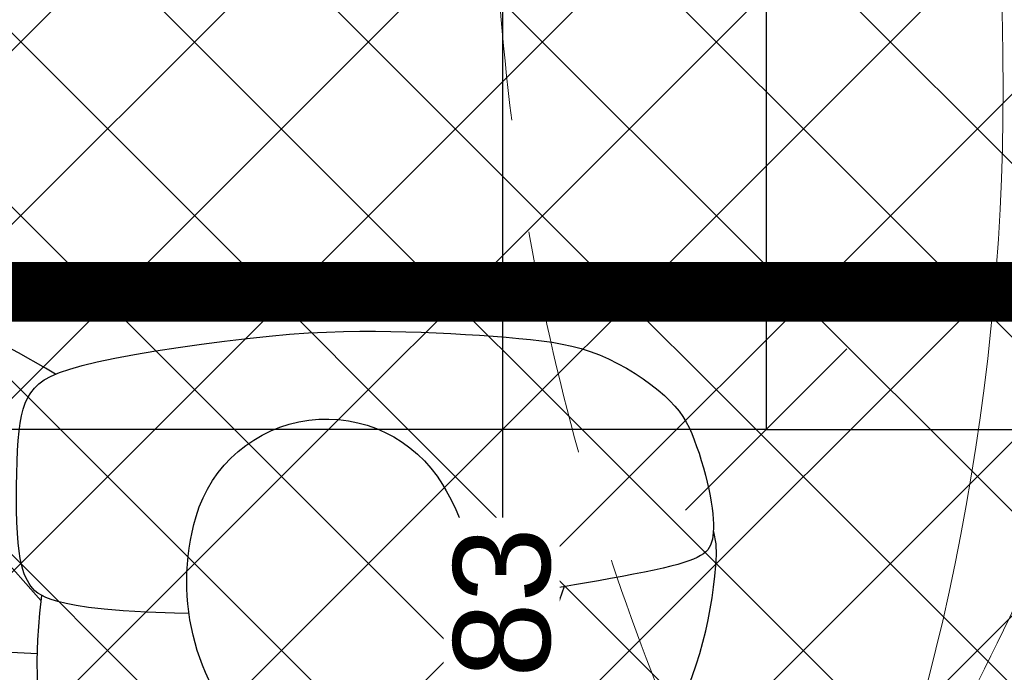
# Model space of a CAD drawing. Header units: millimetres. Extents: x -115221 to 194496, y -122556 to 375476.
# Tile 22 of 169: x 102460 to 103222, y -107051 to -106546. Entities that reach past the tile are written whole.
import ezdxf

# ---------------------------------------------------------------- set-up
doc = ezdxf.new("R2010")
doc.units = ezdxf.units.MM
doc.header["$PDMODE"] = 3
doc.header["$PDSIZE"] = -100
doc.linetypes.add('DASHED', pattern=[0.75, 0.5, -0.25])
doc.linetypes.add('DASHED2', pattern=[0.375, 0.25, -0.125])
for name, color, linetype, lineweight in [('Ceiling', 6, 'Continuous', 13), ('FA-PENDANT SPRINKLER COVERAGR AREA', 6, 'Continuous', 0), ('FA-UPRIGHT SPRINKLER', 1, 'Continuous', 0), ('FA-UPRIGHT SPRINKLER COVERAGE AREA', 1, 'Continuous', 0), ('PENDENT SPRINKLER', 6, 'Continuous', 0), ('SPRINKLER DIM', 5, 'Continuous', 0), ('SPRINKLER PIPE', 1, 'Continuous', 0)]:
    doc.layers.add(name, color=color, linetype=linetype, lineweight=lineweight)
doc.layers.add('WWDS CEILING', color=8, linetype='Continuous')
doc.layers.add('WWDS FURNITURE LAYOUT', color=8, linetype='Continuous')
doc.styles.add('ATTR', font='romans.shx', dxfattribs={"width": 0.8, "height": 0.6999992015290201})
doc.styles.get("Standard").update_dxf_attribs({"font": 'arial.ttf'})
doc.dimstyles.new('PLU DIM', dxfattribs={"dimtxt": 75, "dimasz": 125, "dimexe": 0.1, "dimexo": 0.1, "dimgap": 0.09, "dimtad": 0, "dimtoh": 1, "dimdec": 0, "dimzin": 0, "dimdsep": 46, "dimtxsty": 'Standard', "dimblk": 'OBLIQUE', "dimcen": 0.09, "dimclrd": 150, "dimclre": 150, "dimclrt": 1, "dimadec": 0, "dimazin": 0, "dimtfac": 1, "dimtdec": 0, "dimtofl": 0, "dimtmove": 1, "dimatfit": 3, "dimldrblk": 'OBLIQUE', "dimfxl": 1, "dimtfill": 1, "dimfrac": 1, "dimtolj": 1, "dimtzin": 0, "dimarcsym": 0})

# ---------------------------------------------------------------- blocks, each defined once
blk = doc.blocks.new('Person 8 Man Standing PV')
for p, q in [((-2.754043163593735, 11.36128326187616), (-2.420143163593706, 11.42608326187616)), ((-2.420143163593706, 11.42608326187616), (-2.089143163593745, 11.48148326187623)), ((-2.089143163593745, 11.48148326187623), (-1.760543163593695, 11.52808326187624)), ((-1.760543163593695, 11.52808326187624), (-1.43394316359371, 11.56658326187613)), ((-1.43394316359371, 11.56658326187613), (-1.109143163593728, 11.59758326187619)), ((-1.109143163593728, 11.59758326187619), (-0.7832431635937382, 11.61738326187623)), ((-0.7832431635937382, 11.61738326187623), (-0.4454431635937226, 11.60558326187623)), ((-0.556743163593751, 11.39748326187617), (-0.6249431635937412, 11.34868326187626)), ((-0.4821431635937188, 11.43648326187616), (-0.556743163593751, 11.39748326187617)), ((-0.3999431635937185, 11.46678326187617), (-0.4821431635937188, 11.43648326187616)), ((-0.4454431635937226, 11.60558326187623), (-0.0821431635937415, 11.53708326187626)), ((-0.3089431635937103, 11.48958326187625), (-0.3999431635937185, 11.46678326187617)), ((-0.2079431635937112, 11.5060832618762), (-0.3089431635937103, 11.48958326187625)), ((-0.0960431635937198, 11.51718326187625), (-0.2079431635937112, 11.5060832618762)), ((0.0271568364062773, 11.52278326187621), (-0.0960431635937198, 11.51718326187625)), ((-0.0821431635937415, 11.53708326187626), (-0.0361431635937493, 11.51998326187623)), ((0.1617568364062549, 11.52268326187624), (0.0271568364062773, 11.52278326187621)), ((0.3077568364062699, 11.51638326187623), (0.1617568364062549, 11.52268326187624)), ((0.4664568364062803, 11.50368326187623), (0.3077568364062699, 11.51638326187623)), ((0.6347568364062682, 11.48418326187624), (0.4664568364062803, 11.50368326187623)), ((0.8158568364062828, 11.45778326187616), (0.6347568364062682, 11.48418326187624)), ((1.008856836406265, 11.42378326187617), (0.8158568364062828, 11.45778326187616)), ((1.213256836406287, 11.38238326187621), (1.008856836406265, 11.42378326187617)), ((1.426656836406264, 11.33388326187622), (1.213256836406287, 11.38238326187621)), ((-4.124443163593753, 10.99488326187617), (-3.775943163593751, 11.10378326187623)), ((-3.775943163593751, 11.10378326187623), (-3.431443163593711, 11.20068326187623)), ((-3.431443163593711, 11.20068326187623), (-3.091043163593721, 11.28638326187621)), ((-3.091043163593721, 11.28638326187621), (-2.754043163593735, 11.36128326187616)), ((-0.8026431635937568, 11.13118326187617), (-0.8567431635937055, 11.03088326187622)), ((-0.7465431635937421, 11.2166832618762), (-0.8026431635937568, 11.13118326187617)), ((-0.6878431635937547, 11.28878326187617), (-0.7465431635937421, 11.2166832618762)), ((-0.6249431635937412, 11.34868326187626), (-0.6878431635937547, 11.28878326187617)), ((1.645756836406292, 11.27928326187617), (1.426656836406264, 11.33388326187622)), ((1.867656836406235, 11.21918326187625), (1.645756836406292, 11.27928326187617)), ((2.089056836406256, 11.15438326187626), (1.867656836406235, 11.21918326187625)), ((2.30695683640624, 11.08558326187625), (2.089056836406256, 11.15438326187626)), ((2.518156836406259, 11.01358326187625), (2.30695683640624, 11.08558326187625)), ((-4.831343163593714, 10.74208326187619), (-4.476543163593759, 10.8742832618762)), ((-4.476543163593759, 10.8742832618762), (-4.124443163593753, 10.99488326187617)), ((-0.9624431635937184, 10.77718326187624), (-1.015343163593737, 10.61908326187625)), ((-0.9098431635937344, 10.9136832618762), (-0.9624431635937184, 10.77718326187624)), ((-0.8567431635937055, 11.03088326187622), (-0.9098431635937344, 10.9136832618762)), ((2.71965683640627, 10.93908326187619), (2.518156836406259, 11.01358326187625)), ((2.90905683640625, 10.86238326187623), (2.71965683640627, 10.93908326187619)), ((3.087956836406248, 10.78088326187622), (2.90905683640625, 10.86238326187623)), ((3.258556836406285, 10.69208326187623), (3.087956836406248, 10.78088326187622)), ((-5.546443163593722, 10.44378326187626), (-5.18824316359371, 10.59848326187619)), ((-5.18824316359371, 10.59848326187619), (-4.831343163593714, 10.74208326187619)), ((-1.015343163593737, 10.61908326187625), (-1.069043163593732, 10.43688326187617)), ((3.422956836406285, 10.59278326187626), (3.258556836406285, 10.69208326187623)), ((3.583456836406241, 10.48018326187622), (3.422956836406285, 10.59278326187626)), ((3.742456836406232, 10.35138326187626), (3.583456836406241, 10.48018326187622)), ((-6.263643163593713, 10.10178326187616), (-5.905143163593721, 10.27808326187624)), ((-5.905143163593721, 10.27808326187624), (-5.546443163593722, 10.44378326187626)), ((-1.124243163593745, 10.22838326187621), (-1.181643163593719, 9.991083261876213)), ((-1.069043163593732, 10.43688326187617), (-1.124243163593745, 10.22838326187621)), ((3.902056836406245, 10.20358326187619), (3.742456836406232, 10.35138326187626)), ((4.064456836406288, 10.03378326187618), (3.902056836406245, 10.20358326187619)), ((-6.976443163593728, 9.718283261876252), (-6.621143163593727, 9.91488326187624)), ((-6.621143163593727, 9.91488326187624), (-6.263643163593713, 10.10178326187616)), ((-1.181643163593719, 9.991083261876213), (-1.241743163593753, 9.722883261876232)), ((4.231256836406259, 9.84008326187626), (4.064456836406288, 10.03378326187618)), ((-7.325943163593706, 9.515083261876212), (-6.976443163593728, 9.718283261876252)), ((-1.241743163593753, 9.722883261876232), (-1.305043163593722, 9.422683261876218)), ((4.400256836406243, 9.624883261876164), (4.231256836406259, 9.84008326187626)), ((4.568656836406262, 9.39108326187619), (4.400256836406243, 9.624883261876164)), ((-7.991143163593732, 9.103283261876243), (-7.665543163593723, 9.308883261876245)), ((-7.665543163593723, 9.308883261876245), (-7.325943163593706, 9.515083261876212)), ((-1.305043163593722, 9.422683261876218), (-1.370643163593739, 9.095883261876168)), ((4.733456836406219, 9.142083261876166), (4.568656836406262, 9.39108326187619)), ((-8.298843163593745, 8.90198326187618), (-7.991143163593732, 9.103283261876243)), ((-1.370643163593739, 9.095883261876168), (-1.437443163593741, 8.749383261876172)), ((4.891856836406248, 8.881183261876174), (4.733456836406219, 9.142083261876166)), ((-8.843843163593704, 8.526783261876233), (-8.584443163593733, 8.708583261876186)), ((-8.584443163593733, 8.708583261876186), (-8.298843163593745, 8.90198326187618)), ((-1.437443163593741, 8.749383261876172), (-1.50414316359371, 8.389983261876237)), ((5.040956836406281, 8.61148326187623), (4.891856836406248, 8.881183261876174)), ((-9.073043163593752, 8.36028326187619), (-8.843843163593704, 8.526783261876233)), ((-1.50414316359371, 8.389983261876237), (-1.569943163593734, 8.024583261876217)), ((5.177856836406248, 8.336183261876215), (5.040956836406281, 8.61148326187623)), ((-9.439543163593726, 8.078183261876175), (-9.269743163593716, 8.211383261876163)), ((-9.269743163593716, 8.211383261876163), (-9.073043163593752, 8.36028326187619)), ((5.299556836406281, 8.058483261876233), (5.177856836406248, 8.336183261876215)), ((-9.85954316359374, 7.740283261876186), (-9.727143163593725, 7.845883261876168)), ((-9.727143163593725, 7.845883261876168), (-9.589543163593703, 7.957383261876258)), ((-9.589543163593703, 7.957383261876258), (-9.439543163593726, 8.078183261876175)), ((-9.525943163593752, 8.008683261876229), (-7.590443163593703, 4.553783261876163)), ((-1.569943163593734, 8.024583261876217), (-1.633543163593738, 7.66018326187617)), ((5.404056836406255, 7.780583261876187), (5.299556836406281, 8.058483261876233)), ((-10.29894316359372, 7.427583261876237), (-10.13814316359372, 7.534383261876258)), ((-10.13814316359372, 7.534383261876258), (-9.994143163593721, 7.637583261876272)), ((-9.994143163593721, 7.637583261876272), (-9.85954316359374, 7.740283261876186)), ((-1.633543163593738, 7.66018326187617), (-1.69374316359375, 7.303283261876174)), ((5.49265683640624, 7.50068326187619), (5.404056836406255, 7.780583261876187)), ((5.567256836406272, 7.215483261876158), (5.49265683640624, 7.50068326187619)), ((-10.89994316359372, 7.074183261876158), (-10.68364316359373, 7.196283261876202)), ((-10.68364316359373, 7.196283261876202), (-10.48154316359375, 7.31458326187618)), ((-10.48154316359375, 7.31458326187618), (-10.29894316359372, 7.427583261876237)), ((-1.69374316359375, 7.303283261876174), (-1.749443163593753, 6.96108326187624)), ((5.630056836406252, 6.922183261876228), (5.567256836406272, 7.215483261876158)), ((-11.35634316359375, 6.824283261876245), (-11.12574316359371, 6.949683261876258)), ((-11.12574316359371, 6.949683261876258), (-10.89994316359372, 7.074183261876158)), ((-1.746243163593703, 6.981083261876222), (-2.55134316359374, 6.703683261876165)), ((-1.749443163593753, 6.96108326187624), (-1.799843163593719, 6.633583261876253)), ((5.682856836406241, 6.617783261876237), (5.630056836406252, 6.922183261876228)), ((-11.81224316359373, 6.577083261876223), (-11.58674316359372, 6.699583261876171)), ((-11.58674316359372, 6.699583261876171), (-11.35634316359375, 6.824283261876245)), ((-2.55134316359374, 6.703683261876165), (-3.936643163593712, 6.199883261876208)), ((-1.799843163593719, 6.633583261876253), (-1.844343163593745, 6.29388326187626)), ((5.727956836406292, 6.29918326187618), (5.682856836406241, 6.617783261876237)), ((-12.41794316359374, 6.234183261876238), (-12.23014316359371, 6.343983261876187)), ((-12.23014316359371, 6.343983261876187), (-12.02804316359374, 6.458083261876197)), ((-12.02804316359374, 6.458083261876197), (-11.81224316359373, 6.577083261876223)), ((-1.844343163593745, 6.29388326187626), (-1.882743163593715, 5.908683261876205)), ((5.767256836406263, 5.963583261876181), (5.727956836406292, 6.29918326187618)), ((-12.90104316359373, 5.923783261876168), (-12.75304316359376, 6.024883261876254)), ((-12.75304316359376, 6.024883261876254), (-12.59214316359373, 6.128083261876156)), ((-12.59214316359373, 6.128083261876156), (-12.41794316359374, 6.234183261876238)), ((-3.936643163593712, 6.199883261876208), (-5.065343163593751, 5.761583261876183)), ((-13.27224316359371, 5.625983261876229), (-13.16024316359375, 5.72508326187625)), ((-13.16024316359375, 5.72508326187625), (-13.03654316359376, 5.824183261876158)), ((-13.03654316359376, 5.824183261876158), (-12.90104316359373, 5.923783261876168)), ((-5.065343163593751, 5.761583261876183), (-5.971643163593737, 5.380183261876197)), ((-1.882743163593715, 5.908683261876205), (-1.914743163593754, 5.444183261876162)), ((5.802756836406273, 5.607683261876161), (5.767256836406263, 5.963583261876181)), ((-13.54064316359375, 5.315983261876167), (-13.46254316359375, 5.422983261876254)), ((-13.46254316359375, 5.422983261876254), (-13.3730431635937, 5.525783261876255)), ((-13.3730431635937, 5.525783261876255), (-13.27224316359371, 5.625983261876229)), ((-1.914743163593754, 5.444183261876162), (-1.940043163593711, 4.866983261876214)), ((5.836156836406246, 5.229583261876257), (5.802756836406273, 5.607683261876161)), ((-13.6624431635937, 5.082283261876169), (-13.60734316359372, 5.202983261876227)), ((-13.60734316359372, 5.202983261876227), (-13.54064316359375, 5.315983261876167)), ((-5.971643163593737, 5.380183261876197), (-6.689143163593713, 5.047183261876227)), ((5.86765683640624, 4.831383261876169), (5.836156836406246, 5.229583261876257)), ((-13.75714316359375, 4.656583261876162), (-13.73744316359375, 4.810783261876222)), ((-13.73744316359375, 4.810783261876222), (-13.70584316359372, 4.952083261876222)), ((-13.70584316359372, 4.952083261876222), (-13.6624431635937, 5.082283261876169)), ((-6.689143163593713, 5.047183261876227), (-7.251843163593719, 4.754183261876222)), ((-1.940043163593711, 4.866983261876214), (-1.952743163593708, 4.371283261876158)), ((5.896956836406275, 4.415683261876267), (5.86765683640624, 4.831383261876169)), ((-13.76504316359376, 4.488783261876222), (-13.75714316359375, 4.656583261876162)), ((-7.693643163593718, 4.492683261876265), (-8.048343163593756, 4.254183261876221)), ((-7.251843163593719, 4.754183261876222), (-7.693643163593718, 4.492683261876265)), ((-13.76184316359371, 4.310183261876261), (-13.76504316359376, 4.488783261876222)), ((-13.74864316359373, 4.124783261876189), (-13.76184316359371, 4.310183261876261)), ((-8.048343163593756, 4.254183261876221), (-8.34524316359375, 4.031683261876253)), ((5.923956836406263, 3.985583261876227), (5.896956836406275, 4.415683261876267)), ((-13.72624316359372, 3.936583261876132), (-13.74864316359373, 4.124783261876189)), ((-13.6957431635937, 3.748883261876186), (-13.72624316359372, 3.936583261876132)), ((-8.34524316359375, 4.031683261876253), (-8.595143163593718, 3.823783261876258)), ((5.948456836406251, 3.543883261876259), (5.923956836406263, 3.985583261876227)), ((-13.65804316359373, 3.566083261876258), (-13.6957431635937, 3.748883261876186)), ((-8.804043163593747, 3.630583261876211), (-8.978043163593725, 3.451783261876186)), ((-8.595143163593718, 3.823783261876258), (-8.804043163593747, 3.630583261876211)), ((-13.61414316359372, 3.39178326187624), (-13.65804316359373, 3.566083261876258)), ((-13.56494316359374, 3.229983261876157), (-13.61414316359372, 3.39178326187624)), ((-8.978043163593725, 3.451783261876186), (-9.12344316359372, 3.287583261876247)), ((5.969956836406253, 3.093583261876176), (5.948456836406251, 3.543883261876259)), ((-13.51144316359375, 3.08368326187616), (-13.56494316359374, 3.229983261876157)), ((-13.45394316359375, 2.952783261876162), (-13.51144316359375, 3.08368326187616)), ((-9.352343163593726, 3.002883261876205), (-9.448143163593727, 2.882483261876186)), ((-9.246143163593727, 3.137983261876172), (-9.352343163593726, 3.002883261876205)), ((-9.12344316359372, 3.287583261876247), (-9.246143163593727, 3.137983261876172)), ((5.988556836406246, 2.637383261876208), (5.969956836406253, 3.093583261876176)), ((-13.3927431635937, 2.836583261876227), (-13.45394316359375, 2.952783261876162)), ((-13.32834316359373, 2.733883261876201), (-13.3927431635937, 2.836583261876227)), ((-13.26074316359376, 2.644183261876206), (-13.32834316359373, 2.733883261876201)), ((-11.73724316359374, 2.727883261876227), (-11.83754316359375, 2.661683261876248)), ((-11.64154316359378, 2.790183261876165), (-11.73724316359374, 2.727883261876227)), ((-11.55234316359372, 2.845883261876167), (-11.64154316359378, 2.790183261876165)), ((-11.47024316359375, 2.892583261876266), (-11.55234316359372, 2.845883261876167)), ((-11.39504316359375, 2.929783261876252), (-11.47024316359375, 2.892583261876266)), ((-11.32584316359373, 2.957283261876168), (-11.39504316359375, 2.929783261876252)), ((-11.26184316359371, 2.975083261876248), (-11.32584316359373, 2.957283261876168)), ((-11.20204316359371, 2.982983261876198), (-11.26184316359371, 2.975083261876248)), ((-11.14574316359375, 2.980983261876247), (-11.20204316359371, 2.982983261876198)), ((-11.09204316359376, 2.968783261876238), (-11.14574316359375, 2.980983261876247)), ((-11.0399431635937, 2.946483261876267), (-11.09204316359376, 2.968783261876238)), ((-10.98884316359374, 2.914183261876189), (-11.0399431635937, 2.946483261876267)), ((-10.93814316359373, 2.873583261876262), (-10.98884316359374, 2.914183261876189)), ((-10.88754316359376, 2.826583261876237), (-10.93814316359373, 2.873583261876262)), ((-10.83644316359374, 2.774983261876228), (-10.88754316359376, 2.826583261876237)), ((-10.78444316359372, 2.720883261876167), (-10.83644316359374, 2.774983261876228)), ((-10.73124316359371, 2.666083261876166), (-10.78444316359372, 2.720883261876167)), ((-9.538543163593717, 2.776483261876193), (-9.625343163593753, 2.684583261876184)), ((-9.448143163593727, 2.882483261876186), (-9.538543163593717, 2.776483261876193)), ((-13.19064316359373, 2.566383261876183), (-13.26074316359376, 2.644183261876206)), ((-13.11814316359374, 2.499783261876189), (-13.19064316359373, 2.566383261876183)), ((-13.04354316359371, 2.443483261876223), (-13.11814316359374, 2.499783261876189)), ((-12.96714316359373, 2.396883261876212), (-13.04354316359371, 2.443483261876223)), ((-12.88874316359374, 2.36008326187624), (-12.96714316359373, 2.396883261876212)), ((-12.25604316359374, 2.414083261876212), (-12.35734316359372, 2.370383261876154)), ((-12.15184316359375, 2.467783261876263), (-12.25604316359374, 2.414083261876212)), ((-12.04634316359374, 2.52888326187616), (-12.15184316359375, 2.467783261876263)), ((-11.94114316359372, 2.594383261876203), (-12.04634316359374, 2.52888326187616)), ((-11.83754316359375, 2.661683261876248), (-11.94114316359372, 2.594383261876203)), ((-10.67624316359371, 2.612683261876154), (-10.73124316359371, 2.666083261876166)), ((-10.61914316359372, 2.562383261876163), (-10.67624316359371, 2.612683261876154)), ((-10.55954316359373, 2.517083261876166), (-10.61914316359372, 2.562383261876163)), ((-10.49764316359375, 2.477483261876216), (-10.55954316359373, 2.517083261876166)), ((-10.43354316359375, 2.444383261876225), (-10.49764316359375, 2.477483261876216)), ((-10.36754316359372, 2.418383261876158), (-10.43354316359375, 2.444383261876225)), ((-10.29984316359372, 2.400083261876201), (-10.36754316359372, 2.418383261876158)), ((-10.23064316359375, 2.390083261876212), (-10.29984316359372, 2.400083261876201)), ((-10.08854316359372, 2.397783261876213), (-10.16004316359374, 2.38918326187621)), ((-10.0159431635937, 2.416683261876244), (-10.08854316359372, 2.397783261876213)), ((-9.942143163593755, 2.446483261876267), (-10.0159431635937, 2.416683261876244)), ((-9.86664316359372, 2.487683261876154), (-9.942143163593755, 2.446483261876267)), ((-9.788943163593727, 2.540683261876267), (-9.86664316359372, 2.487683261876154)), ((-9.708643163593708, 2.606183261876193), (-9.788943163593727, 2.540683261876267)), ((-9.625343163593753, 2.684583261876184), (-9.708643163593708, 2.606183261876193)), ((6.004056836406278, 2.178283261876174), (5.988556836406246, 2.637383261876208)), ((-12.80794316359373, 2.333583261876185), (-12.88874316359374, 2.36008326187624)), ((-12.72444316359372, 2.31778326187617), (-12.80794316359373, 2.333583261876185)), ((-12.63804316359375, 2.31318326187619), (-12.72444316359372, 2.31778326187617)), ((-12.54824316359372, 2.320083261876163), (-12.63804316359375, 2.31318326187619)), ((-12.45474316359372, 2.338983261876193), (-12.54824316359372, 2.320083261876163)), ((-12.35734316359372, 2.370383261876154), (-12.45474316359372, 2.338983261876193)), ((-10.16004316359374, 2.38918326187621), (-10.23064316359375, 2.390083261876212)), ((6.015756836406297, 1.717883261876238), (6.004056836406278, 2.178283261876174)), ((6.022556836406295, 1.251683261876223), (6.015756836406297, 1.717883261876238)), ((6.022956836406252, 0.7741832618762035), (6.022556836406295, 1.251683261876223)), ((6.016456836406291, 0.2796832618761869), (6.022956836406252, 0.7741832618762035)), ((5.998456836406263, -0.2376167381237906), (6.016456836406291, 0.2796832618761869)), ((5.970556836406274, -0.7833167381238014), (5.998456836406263, -0.2376167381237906)), ((5.930256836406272, -1.3630167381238), (5.970556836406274, -0.7833167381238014)), ((5.875856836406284, -1.982616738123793), (5.930256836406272, -1.3630167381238)), ((5.806856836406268, -2.643916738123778), (5.875856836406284, -1.982616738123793)), ((5.724656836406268, -3.334716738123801), (5.806856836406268, -2.643916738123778)), ((5.631856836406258, -4.039116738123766), (5.724656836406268, -3.334716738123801)), ((5.530556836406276, -4.740916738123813), (5.631856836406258, -4.039116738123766)), ((-2.563143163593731, -4.419016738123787), (-2.551943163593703, -4.863116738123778)), ((5.423456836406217, -5.424316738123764), (5.530556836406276, -4.740916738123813)), ((-2.551943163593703, -4.863116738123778), (-2.517443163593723, -5.710716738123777)), ((5.312456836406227, -6.073316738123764), (5.423456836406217, -5.424316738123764)), ((-2.517443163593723, -5.710716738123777), (-2.475143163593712, -6.416616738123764)), ((5.200256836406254, -6.672016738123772), (5.312456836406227, -6.073316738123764)), ((-2.475143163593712, -6.416616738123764), (-2.426443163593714, -6.997416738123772)), ((5.089156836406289, -7.204316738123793), (5.200256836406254, -6.672016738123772)), ((-2.426443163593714, -6.997416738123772), (-2.372743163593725, -7.469816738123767)), ((-2.372743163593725, -7.469816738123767), (-2.315043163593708, -7.850316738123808)), ((4.980756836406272, -7.658416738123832), (5.089156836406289, -7.204316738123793)), ((4.873856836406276, -8.038316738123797), (4.980756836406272, -7.658416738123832)), ((-2.315043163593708, -7.850316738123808), (-2.25474316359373, -8.155616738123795)), ((4.766556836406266, -8.352616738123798), (4.873856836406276, -8.038316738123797)), ((-2.25474316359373, -8.155616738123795), (-2.193143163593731, -8.402316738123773)), ((4.656856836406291, -8.609216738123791), (4.766556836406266, -8.352616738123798)), ((-7.307543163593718, -8.708316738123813), (-7.26044316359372, -8.673116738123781)), ((-7.26044316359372, -8.673116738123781), (-7.203043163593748, -8.644416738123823)), ((-7.203043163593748, -8.644416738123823), (-7.135743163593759, -8.622916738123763)), ((-7.135743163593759, -8.622916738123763), (-7.059143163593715, -8.608616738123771)), ((-7.059143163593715, -8.608616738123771), (-6.973443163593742, -8.601916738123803)), ((-6.973443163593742, -8.601916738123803), (-6.879143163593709, -8.603116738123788)), ((-6.879143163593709, -8.603116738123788), (-6.776743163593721, -8.61261673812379)), ((-6.776743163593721, -8.61261673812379), (-6.666143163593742, -8.630516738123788)), ((-6.666143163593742, -8.630516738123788), (-6.545443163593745, -8.655816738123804)), ((-6.545443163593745, -8.655816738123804), (-6.412343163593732, -8.687816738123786)), ((-2.193143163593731, -8.402316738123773), (-2.131343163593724, -8.605016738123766)), ((-2.131343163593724, -8.605016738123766), (-2.068843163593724, -8.770916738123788)), ((4.542856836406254, -8.816416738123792), (4.656856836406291, -8.609216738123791)), ((4.716656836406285, -8.469316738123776), (4.901056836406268, -8.7747167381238)), ((-7.397543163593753, -8.964716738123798), (-7.383543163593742, -8.90571673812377)), ((-7.396943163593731, -9.025416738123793), (-7.397543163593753, -8.964716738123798)), ((-7.385743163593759, -8.849416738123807), (-7.369543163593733, -8.79721673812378)), ((-7.383543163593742, -8.90571673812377), (-7.385743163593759, -8.849416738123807)), ((-7.369543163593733, -8.79721673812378), (-7.343943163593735, -8.749816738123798)), ((-7.343943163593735, -8.749816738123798), (-7.307543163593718, -8.708316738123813)), ((-6.412343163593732, -8.687816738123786), (-6.264343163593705, -8.725216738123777)), ((-6.264343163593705, -8.725216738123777), (-6.099343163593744, -8.767216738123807)), ((-6.099343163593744, -8.767216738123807), (-5.914743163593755, -8.81261673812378)), ((-5.914743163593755, -8.81261673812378), (-5.708243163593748, -8.860516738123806)), ((-5.708243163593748, -8.860516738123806), (-5.477543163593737, -8.909816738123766)), ((-5.477543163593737, -8.909816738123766), (-5.216043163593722, -8.958416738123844)), ((-5.216043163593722, -8.958416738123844), (-4.900443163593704, -9.000216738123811)), ((-3.353343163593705, -9.008616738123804), (-2.54554316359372, -8.947816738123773)), ((-2.54554316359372, -8.947816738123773), (-2.011543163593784, -8.891616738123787)), ((-2.174443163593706, -8.908716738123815), (2.879756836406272, -13.39161673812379)), ((-2.068843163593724, -8.770916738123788), (-2.005043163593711, -8.905116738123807)), ((-2.005043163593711, -8.905116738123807), (-1.939343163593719, -9.012716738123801)), ((4.422656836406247, -8.982916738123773), (4.542856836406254, -8.816416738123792)), ((4.901056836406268, -8.7747167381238), (5.366256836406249, -9.59431673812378)), ((-7.397543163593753, -9.318816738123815), (-7.391543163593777, -9.264116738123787)), ((-7.394143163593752, -9.086716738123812), (-7.396943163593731, -9.025416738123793)), ((-7.391043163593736, -9.147616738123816), (-7.394143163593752, -9.086716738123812)), ((-7.391543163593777, -9.264116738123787), (-7.389543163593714, -9.207016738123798)), ((-7.389543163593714, -9.207016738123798), (-7.391043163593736, -9.147616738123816)), ((-4.900443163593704, -9.000216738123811), (-4.503143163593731, -9.027416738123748)), ((-4.503143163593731, -9.027416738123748), (-3.996543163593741, -9.03271673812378)), ((-3.996543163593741, -9.03271673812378), (-3.353343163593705, -9.008616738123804)), ((-3.55124316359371, -13.35841673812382), (-3.774243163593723, -9.024416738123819)), ((-1.939343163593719, -9.012716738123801), (-1.871043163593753, -9.098916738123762)), ((-1.871043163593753, -9.098916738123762), (-1.799543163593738, -9.168716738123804)), ((-1.799543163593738, -9.168716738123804), (-1.724143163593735, -9.227516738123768)), ((-1.724143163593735, -9.227516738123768), (-1.644343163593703, -9.280216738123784)), ((4.005456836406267, -9.31691673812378), (4.155956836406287, -9.225316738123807)), ((4.155956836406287, -9.225316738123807), (4.294456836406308, -9.116416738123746)), ((4.294456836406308, -9.116416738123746), (4.422656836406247, -8.982916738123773)), ((-7.563443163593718, -9.609416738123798), (-7.516643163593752, -9.564416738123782)), ((-7.516643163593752, -9.564416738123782), (-7.478443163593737, -9.518316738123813)), ((-7.478443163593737, -9.518316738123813), (-7.448143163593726, -9.470816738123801)), ((-7.448143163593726, -9.470816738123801), (-7.425143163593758, -9.421916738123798)), ((-7.425143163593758, -9.421916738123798), (-7.408443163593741, -9.371316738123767)), ((-7.408443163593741, -9.371316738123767), (-7.397543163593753, -9.318816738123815)), ((-1.644343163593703, -9.280216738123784), (-1.558543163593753, -9.331116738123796)), ((-1.558543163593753, -9.331116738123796), (-1.462943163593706, -9.380516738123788)), ((-1.462943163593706, -9.380516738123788), (-1.352443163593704, -9.427816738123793)), ((-1.352443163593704, -9.427816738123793), (-1.222343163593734, -9.472216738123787)), ((-1.222343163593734, -9.472216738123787), (-1.067743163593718, -9.51331673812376)), ((-1.067743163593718, -9.51331673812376), (-0.8839431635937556, -9.550316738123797)), ((-0.8839431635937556, -9.550316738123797), (-0.6660431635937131, -9.582416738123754)), ((2.982656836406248, -9.582816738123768), (3.231756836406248, -9.550216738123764)), ((3.231756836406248, -9.550216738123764), (3.456056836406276, -9.508816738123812)), ((3.456056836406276, -9.508816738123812), (3.658056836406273, -9.457116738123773)), ((3.658056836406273, -9.457116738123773), (3.840256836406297, -9.393616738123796)), ((3.840256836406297, -9.393616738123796), (4.005456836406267, -9.31691673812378)), ((-7.968743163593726, -9.896216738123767), (-7.896343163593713, -9.841716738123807)), ((-7.896343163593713, -9.841716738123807), (-7.823043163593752, -9.791216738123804)), ((-7.823043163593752, -9.791216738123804), (-7.751143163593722, -9.74361673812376)), ((-7.751143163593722, -9.74361673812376), (-7.682543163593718, -9.698216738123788)), ((-7.682543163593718, -9.698216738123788), (-7.619343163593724, -9.653716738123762)), ((-7.619343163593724, -9.653716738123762), (-7.563443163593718, -9.609416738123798)), ((-0.6660431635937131, -9.582416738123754), (-0.4092431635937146, -9.609416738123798)), ((-0.4092431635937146, -9.609416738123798), (-0.1110431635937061, -9.630416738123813)), ((-0.1110431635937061, -9.630416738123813), (0.2213568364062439, -9.64571673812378)), ((0.2213568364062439, -9.64571673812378), (0.5784568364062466, -9.655416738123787)), ((0.5784568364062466, -9.655416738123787), (0.9504568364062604, -9.659716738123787)), ((0.9504568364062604, -9.659716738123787), (1.328256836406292, -9.658916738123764)), ((1.328256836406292, -9.658916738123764), (1.702056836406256, -9.653116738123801)), ((1.702056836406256, -9.653116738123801), (2.062256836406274, -9.642716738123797)), ((2.062256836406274, -9.642716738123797), (2.39935683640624, -9.627716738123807)), ((2.39935683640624, -9.627716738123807), (2.706056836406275, -9.608216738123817)), ((2.706056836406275, -9.608216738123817), (2.982656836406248, -9.582816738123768)), ((5.366256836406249, -9.59431673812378), (5.699856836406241, -10.23881673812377)), ((-8.256543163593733, -10.25471673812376), (-8.212743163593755, -10.17101673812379)), ((-8.212743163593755, -10.17101673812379), (-8.161543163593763, -10.09281673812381)), ((-8.161543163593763, -10.09281673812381), (-8.103243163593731, -10.02091673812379)), ((-8.103243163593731, -10.02091673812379), (-8.03844316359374, -9.955616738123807)), ((-8.03844316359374, -9.955616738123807), (-7.968743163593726, -9.896216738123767)), ((-8.342543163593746, -10.53281673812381), (-8.321843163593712, -10.43621673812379)), ((-8.321843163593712, -10.43621673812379), (-8.293043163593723, -10.3433167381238)), ((-8.293043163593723, -10.3433167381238), (-8.256543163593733, -10.25471673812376)), ((5.699856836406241, -10.23881673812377), (5.922256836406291, -10.73481673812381)), ((-8.35944316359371, -10.73421673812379), (-8.35514316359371, -10.63231673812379)), ((-8.35514316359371, -10.83791673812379), (-8.35944316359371, -10.73421673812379)), ((-8.35514316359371, -10.63231673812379), (-8.342543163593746, -10.53281673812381)), ((5.922256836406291, -10.73481673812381), (6.053956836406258, -11.10931673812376)), ((-8.342843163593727, -10.94301673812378), (-8.35514316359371, -10.83791673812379)), ((-8.322743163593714, -11.04911673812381), (-8.342843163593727, -10.94301673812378)), ((-8.295343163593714, -11.15601673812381), (-8.322743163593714, -11.04911673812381)), ((-8.261143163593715, -11.26341673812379), (-8.295343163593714, -11.15601673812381)), ((-8.220443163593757, -11.37081673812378), (-8.261143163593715, -11.26341673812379)), ((-8.173743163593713, -11.47801673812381), (-8.220443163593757, -11.37081673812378)), ((6.053956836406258, -11.10931673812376), (6.115356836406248, -11.38921673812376)), ((-8.121543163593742, -11.5847167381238), (-8.173743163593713, -11.47801673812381)), ((-8.064043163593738, -11.69061673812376), (-8.121543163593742, -11.5847167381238)), ((6.127056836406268, -11.60121673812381), (6.109256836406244, -11.7722167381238)), ((6.115356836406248, -11.38921673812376), (6.127056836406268, -11.60121673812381)), ((-8.00104316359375, -11.7953167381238), (-8.064043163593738, -11.69061673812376)), ((-7.932243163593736, -11.8988167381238), (-8.00104316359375, -11.7953167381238)), ((-7.857343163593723, -12.00081673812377), (-7.932243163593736, -11.8988167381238)), ((6.078956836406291, -11.92481673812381), (6.039856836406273, -12.06461673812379)), ((6.109256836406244, -11.7722167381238), (6.078956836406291, -11.92481673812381)), ((-7.776043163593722, -12.10111673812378), (-7.857343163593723, -12.00081673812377)), ((-7.687943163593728, -12.19941673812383), (-7.776043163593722, -12.10111673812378)), ((-7.592843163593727, -12.29561673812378), (-7.687943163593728, -12.19941673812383)), ((5.991756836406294, -12.19291673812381), (5.934756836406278, -12.31121673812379)), ((6.039856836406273, -12.06461673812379), (5.991756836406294, -12.19291673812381)), ((-7.490243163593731, -12.38941673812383), (-7.592843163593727, -12.29561673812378)), ((-7.379843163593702, -12.48061673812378), (-7.490243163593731, -12.38941673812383)), ((-7.26044316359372, -12.56851673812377), (-7.379843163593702, -12.48061673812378)), ((-7.130743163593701, -12.65231673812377), (-7.26044316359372, -12.56851673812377)), ((5.794656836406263, -12.52261673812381), (5.711556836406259, -12.61841673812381)), ((5.869156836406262, -12.42061673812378), (5.794656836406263, -12.52261673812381)), ((5.934756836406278, -12.31121673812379), (5.869156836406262, -12.42061673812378)), ((-6.989443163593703, -12.7312167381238), (-7.130743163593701, -12.65231673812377)), ((-6.835243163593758, -12.8046167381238), (-6.989443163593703, -12.7312167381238)), ((-6.666943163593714, -12.87171673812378), (-6.835243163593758, -12.8046167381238)), ((5.517956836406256, -12.7969167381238), (5.399256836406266, -12.88071673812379)), ((5.619756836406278, -12.70941673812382), (5.517956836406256, -12.7969167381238)), ((5.711556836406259, -12.61841673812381), (5.619756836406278, -12.70941673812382)), ((-6.483143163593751, -12.93171673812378), (-6.666943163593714, -12.87171673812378)), ((-6.282543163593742, -12.98391673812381), (-6.483143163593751, -12.93171673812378)), ((-6.065143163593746, -13.02781673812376), (-6.282543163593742, -12.98391673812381)), ((-5.834343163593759, -13.06461673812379), (-6.065143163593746, -13.02781673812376)), ((-5.59494316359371, -13.09561673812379), (-5.834343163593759, -13.06461673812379)), ((-5.35174316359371, -13.12221673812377), (-5.59494316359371, -13.09561673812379)), ((-5.109343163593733, -13.14581673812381), (-5.35174316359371, -13.12221673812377)), ((-4.87264316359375, -13.1678167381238), (-5.109343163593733, -13.14581673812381)), ((4.855856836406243, -13.10801673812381), (4.584056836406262, -13.17511673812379)), ((5.076556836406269, -13.03641673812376), (4.855856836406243, -13.10801673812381)), ((5.254856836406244, -12.9606167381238), (5.076556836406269, -13.03641673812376)), ((5.399256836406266, -12.88071673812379), (5.254856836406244, -12.9606167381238)), ((-4.646143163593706, -13.18961673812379), (-4.87264316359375, -13.1678167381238)), ((-4.433543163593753, -13.21251673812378), (-4.646143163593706, -13.18961673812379)), ((-4.241343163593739, -13.23771673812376), (-4.433543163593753, -13.21251673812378)), ((-4.06334316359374, -13.26491673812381), (-4.241343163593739, -13.23771673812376)), ((-3.896343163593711, -13.2937167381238), (-4.06334316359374, -13.26491673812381)), ((-3.735943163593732, -13.32341673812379), (-3.896343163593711, -13.2937167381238)), ((-3.577543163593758, -13.35341673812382), (-3.735943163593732, -13.32341673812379)), ((-3.417043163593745, -13.3834167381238), (-3.577543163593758, -13.35341673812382)), ((-3.249743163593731, -13.41291673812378), (-3.417043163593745, -13.3834167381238)), ((-3.071543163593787, -13.44111673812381), (-3.249743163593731, -13.41291673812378)), ((-2.87754316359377, -13.46761673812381), (-3.071543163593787, -13.44111673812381)), ((2.281056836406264, -13.43531673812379), (1.684656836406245, -13.4708167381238)), ((2.853056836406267, -13.39401673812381), (2.281056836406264, -13.43531673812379)), ((3.383056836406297, -13.34701673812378), (2.853056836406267, -13.39401673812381)), ((3.854056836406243, -13.29481673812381), (3.383056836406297, -13.34701673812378)), ((4.253056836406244, -13.23741673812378), (3.854056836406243, -13.29481673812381)), ((4.584056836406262, -13.17511673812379), (4.253056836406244, -13.23741673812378)), ((-2.66234316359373, -13.49171673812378), (-2.87754316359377, -13.46761673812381)), ((-2.420143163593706, -13.51281673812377), (-2.66234316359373, -13.49171673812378)), ((-2.145143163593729, -13.53031673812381), (-2.420143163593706, -13.51281673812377)), ((-1.831543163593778, -13.5435167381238), (-2.145143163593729, -13.53031673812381)), ((-1.473543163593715, -13.55171673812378), (-1.831543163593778, -13.5435167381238)), ((-1.065443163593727, -13.55441673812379), (-1.473543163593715, -13.55171673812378)), ((-0.6013431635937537, -13.55081673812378), (-1.065443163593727, -13.55441673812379)), ((-0.0793431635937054, -13.54061673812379), (-0.6013431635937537, -13.55081673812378)), ((0.4872568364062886, -13.52371673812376), (-0.0793431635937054, -13.54061673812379)), ((1.080956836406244, -13.50041673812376), (0.4872568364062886, -13.52371673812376)), ((1.684656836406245, -13.4708167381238), (1.080956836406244, -13.50041673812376))]:
    blk.add_line(p, q)
for centre, radius, start, end in [((-2.636243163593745, -3.332416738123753), 7.73395, 58.89186, 109.3674999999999), ((-3.933543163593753, 0.3579832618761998), 3.822162, 109.3674999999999, 222.8739), ((-0.7723431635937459, -0.2435167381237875), 4.126179, 286.3643, 58.89186), ((-1.588243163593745, 2.535383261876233), 7.02233, 222.8739, 286.3643)]:
    blk.add_arc(centre, radius, start, end)
at = {"style": 'ATTR', "width": 0.8, "flags": 9}
blk.add_attdef('ESTCODE', (0, 0), '', height=0.00629295, dxfattribs=at)
blk = doc.blocks.new('FUR R0')
at = {"layer": 'WWDS FURNITURE LAYOUT', "color": 8, "ltscale": 10, "extrusion": (0, 0, -1), "xscale": 25.4759216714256, "yscale": 25.4759216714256, "zscale": -25.4759216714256, "rotation": 89.98102901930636}
blk.add_blockref('Person 8 Man Standing PV', (6484.889012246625, -5144.100004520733, -0.001706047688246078), dxfattribs=at)
blk = doc.blocks.new('A$C2c19c177')
at = {"layer": 'Ceiling', "transparency": 33554687}
h = blk.add_hatch(dxfattribs=at)
h.set_pattern_fill('ANSI37', color=8, scale=30)
h.set_pattern_definition([(45, (-1707285.601478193, -2853039.393185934), (-67.35192090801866, 67.35192090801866), []), (135, (-1707285.601478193, -2853039.393185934), (-67.35192090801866, -67.35192090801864), [])])
h.paths.add_polyline_path([(-5757.445003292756, -7518.055003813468), (-5557.446419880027, -7518.055003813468), (-5557.446419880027, -7717.302095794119), (-5757.445003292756, -7717.302095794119)], flags=16)
h.paths.add_polyline_path([(-7393.601478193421, -8339.747606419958), (-7393.601478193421, -7382.620427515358), (-7375.601478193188, -7382.620427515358), (-7375.601478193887, -6961.85213968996), (-4640.899556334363, -6961.852139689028), (-4640.899556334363, -7118.140209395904), (-2811.453739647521, -7118.140209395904), (-2811.453739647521, -6379.273628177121), (-149.9932900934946, -6379.355821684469), (-149.9932901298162, -6401.339783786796), (-3187.895877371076, -8950.442724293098), (-3610.018530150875, -8950.450897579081), (-3610.018530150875, -8339.747606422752)])
blk = doc.blocks.new('US')
at = {"layer": 'FA-UPRIGHT SPRINKLER COVERAGE AREA', "color": 1, "linetype": 'DASHED2', "ltscale": 700}
blk.add_circle((0, 0), 1828.8, dxfattribs=at)
blk = doc.blocks.new('PENDENT SPRINKLER BELOW')
at = {"layer": 'FA-PENDANT SPRINKLER COVERAGR AREA', "color": 6, "ltscale": 22}
blk.add_circle((0, 3.638e-12), 72, dxfattribs=at)
blk = doc.blocks.new('_Oblique')
at = {"color": 0, "linetype": 'ByBlock', "lineweight": -2}
blk.add_line((-0.5, -0.5), (0.5, 0.5), dxfattribs=at)
blk = doc.blocks.new('*D514')
at = {"layer": 'Defpoints', "color": 0, "transparency": 16777216}
for p in [(103037.8609769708, -106413.8462323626), (101392.6565923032, -106598.109856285), (103037.8609769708, -106863.1031615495)]:
    blk.add_point(p, dxfattribs=at)
at = {"layer": 'SPRINKLER DIM', "color": 150, "lineweight": -2, "transparency": 16777216}
for p, q in [((103037.8609769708, -106413.9462323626), (103037.8609769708, -106863.2031615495)), ((101392.6565923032, -106598.209856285), (101392.6565923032, -106863.2031615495)), ((101392.6565923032, -106863.1031615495), (102106.4290165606, -106863.1031615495)), ((103037.8609769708, -106863.1031615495), (102324.0885527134, -106863.1031615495))]:
    blk.add_line(p, q, dxfattribs=at)
at = {"layer": 'SPRINKLER DIM', "color": 150, "lineweight": -2, "transparency": 16777216, "xscale": 125, "yscale": 125, "zscale": 125, "rotation": 180}
blk.add_blockref('_Oblique', (101392.6565923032, -106863.1031615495), dxfattribs=at)
at = {"layer": 'SPRINKLER DIM', "color": 150, "lineweight": -2, "transparency": 16777216, "xscale": 125, "yscale": 125, "zscale": 125}
blk.add_blockref('_Oblique', (103037.8609769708, -106863.1031615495), dxfattribs=at)
at = {"layer": 'SPRINKLER DIM', "color": 1, "transparency": 16777216, "insert": (102215.258784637, -106863.1031615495), "char_height": 75, "attachment_point": 5, "bg_fill": 3, "box_fill_scale": 1.1, "bg_fill_color": 256, "bg_fill_true_color": 13158600, "bg_fill_transparency": 0}
blk.add_mtext('\\A1;1645', dxfattribs=at)
blk = doc.blocks.new('*D515')
at = {"layer": 'Defpoints', "color": 0, "transparency": 16777216}
for p in [(104655.0715657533, -106390.4687798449), (103037.8609769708, -106413.8462323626), (104655.0715657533, -106863.1031615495)]:
    blk.add_point(p, dxfattribs=at)
at = {"layer": 'SPRINKLER DIM', "color": 150, "lineweight": -2, "transparency": 16777216}
for p, q in [((104655.0715657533, -106390.5687798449), (104655.0715657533, -106863.2031615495)), ((103037.8609769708, -106413.9462323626), (103037.8609769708, -106863.2031615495)), ((103037.8609769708, -106863.1031615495), (103737.9178811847, -106863.1031615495)), ((104655.0715657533, -106863.1031615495), (103955.0146615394, -106863.1031615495))]:
    blk.add_line(p, q, dxfattribs=at)
at = {"layer": 'SPRINKLER DIM', "color": 150, "lineweight": -2, "transparency": 16777216, "xscale": 125, "yscale": 125, "zscale": 125, "rotation": 180}
blk.add_blockref('_Oblique', (103037.8609769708, -106863.1031615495), dxfattribs=at)
at = {"layer": 'SPRINKLER DIM', "color": 150, "lineweight": -2, "transparency": 16777216, "xscale": 125, "yscale": 125, "zscale": 125}
blk.add_blockref('_Oblique', (104655.0715657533, -106863.1031615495), dxfattribs=at)
at = {"layer": 'SPRINKLER DIM', "color": 1, "transparency": 16777216, "insert": (103846.466271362, -106863.1031615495), "char_height": 75, "attachment_point": 5, "bg_fill": 3, "box_fill_scale": 1.1, "bg_fill_color": 256, "bg_fill_true_color": 13158600, "bg_fill_transparency": 0}
blk.add_mtext('\\A1;1617', dxfattribs=at)
blk = doc.blocks.new('*D517')
at = {"layer": 'Defpoints', "color": 0, "transparency": 16777216}
for p in [(103037.8609769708, -106413.8462323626), (102473.439467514, -107696.7217477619), (102833.666634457, -107696.7217477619)]:
    blk.add_point(p, dxfattribs=at)
at = {"layer": 'SPRINKLER DIM', "color": 150, "lineweight": -2, "transparency": 16777216}
for p, q in [((103037.7609769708, -106413.8462323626), (102833.566634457, -106413.8462323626)), ((102833.666634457, -106413.8462323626), (102833.666634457, -106946.7355998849)), ((102833.666634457, -107696.7217477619), (102833.666634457, -107163.8323802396)), ((102473.539467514, -107696.7217477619), (102833.766634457, -107696.7217477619))]:
    blk.add_line(p, q, dxfattribs=at)
at = {"layer": 'SPRINKLER DIM', "color": 150, "lineweight": -2, "transparency": 16777216, "xscale": 125, "yscale": 125, "zscale": 125}
for p, rotation in [((102833.666634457, -106413.8462323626), 90), ((102833.666634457, -107696.7217477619), 270)]:
    blk.add_blockref('_Oblique', p, dxfattribs=dict(at, rotation=rotation))
at = {"layer": 'SPRINKLER DIM', "color": 1, "transparency": 16777216, "insert": (102833.6666344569, -107055.2839900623), "char_height": 75, "attachment_point": 5, "rotation": 90, "bg_fill": 3, "box_fill_scale": 1.1, "bg_fill_color": 256, "bg_fill_true_color": 13158600, "bg_fill_transparency": 0}
blk.add_mtext('\\A1;1283', dxfattribs=at)

msp = doc.modelspace()

# ---------------------------------------------------------------- linework, layer by layer
at = {"layer": 'SPRINKLER PIPE', "linetype": 'DASHED', "ltscale": 200, "const_width": 46.1862020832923}
msp.add_lwpolyline([(99397.02448807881, -106756.4520315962), (108362.7777630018, -106756.4520315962)], dxfattribs=at)

# ---------------------------------------------------------------- block references
at = {"layer": 'FA-UPRIGHT SPRINKLER'}
for p in [(101573.2734517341, -106225.6088251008), (104655.0715657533, -106390.4687798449)]:
    msp.add_blockref('US', p, dxfattribs=at)
at = {"layer": 'PENDENT SPRINKLER', "color": 4, "xscale": 25.4, "yscale": 25.4, "zscale": 25.4}
for p in [(103037.8609769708, -106413.8462323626), (101392.6565923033, -106598.109856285)]:
    msp.add_blockref('PENDENT SPRINKLER BELOW', p, dxfattribs=at)
at = {"layer": 'WWDS CEILING'}
msp.add_blockref('A$C2c19c177', (109388.4579976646, -98746.27507152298), dxfattribs=at)
at = {"layer": 'WWDS FURNITURE LAYOUT'}
msp.add_blockref('FUR R0', (109188.4395991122, -101796.1994934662), dxfattribs=at)

# ---------------------------------------------------------------- next in the draw order: dimensions: what is measured, and where the dimension line sits
at = {"layer": 'SPRINKLER DIM'}
dim = msp.add_linear_dim(base=(103037.8609769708, -106863.1031615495), p1=(101392.6565923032, -106598.109856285), p2=(103037.8609769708, -106413.8462323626), dimstyle='PLU DIM', dxfattribs=at)
dim.commit()
dim.dimension.update_dxf_attribs({"geometry": '*D514', "text_midpoint": (102215.258784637, -106863.1031615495)})

# ---------------------------------------------------------------- next in the draw order: dimensions: what is measured, and where the dimension line sits
dim = msp.add_linear_dim(base=(104655.0715657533, -106863.1031615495), p1=(103037.8609769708, -106413.8462323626), p2=(104655.0715657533, -106390.4687798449), dimstyle='PLU DIM', dxfattribs=at)
dim.commit()
dim.dimension.update_dxf_attribs({"geometry": '*D515', "text_midpoint": (103846.466271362, -106863.1031615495)})

# ---------------------------------------------------------------- next in the draw order: dimensions: what is measured, and where the dimension line sits
dim = msp.add_linear_dim(base=(102833.666634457, -107696.7217477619), p1=(103037.8609769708, -106413.8462323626), p2=(102473.4394675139, -107696.7217477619), angle=90, dimstyle='PLU DIM', dxfattribs=at)
dim.commit()
dim.dimension.update_dxf_attribs({"geometry": '*D517', "text_midpoint": (102833.6666344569, -107055.2839900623)})

doc.saveas('drawing.dxf')
